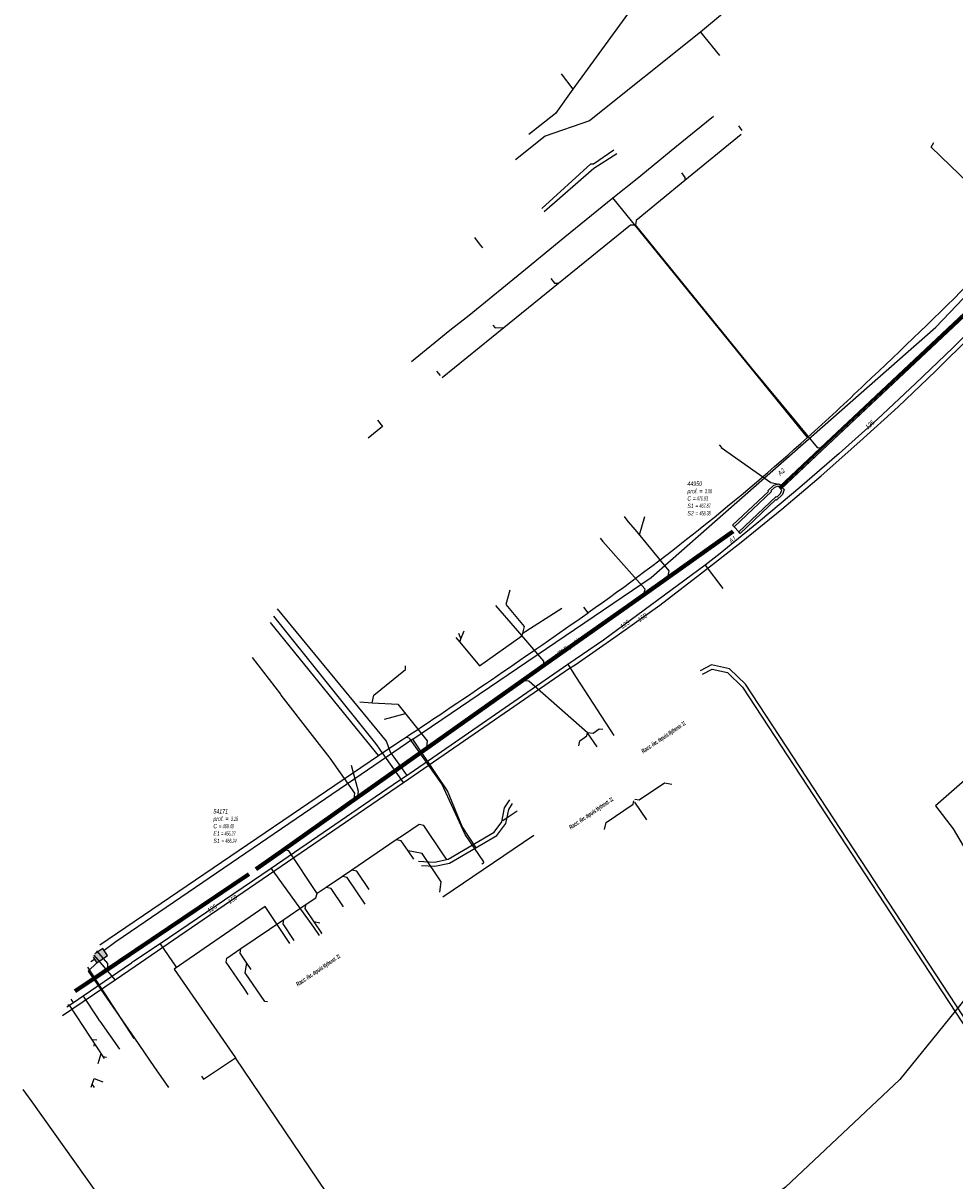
# Model space of a CAD drawing. Header units: metres. Extents: x 2695563 to 2696938, y 1260544 to 1262032.
# Tile 142 of 256: x 2695822 to 2695931, y 1261452 to 1261587. Entities that reach past the tile are written whole.
import ezdxf

# ---------------------------------------------------------------- set-up
doc = ezdxf.new("R2010")
doc.units = ezdxf.units.M
doc.header["$LTSCALE"] = 100
doc.linetypes.add('AUSGEZOGEN', pattern=[0])
doc.linetypes.add('STRICHLINIE2_S3', pattern=[0.25, 0.15, -0.1])
for name, color, linetype in [('CAD_Cadastre des conduites_Ouvrage_Conduite', 200, 'AUSGEZOGEN'), ('Eau portable_Cadastre des conduites_Conduite', 171, 'AUSGEZOGEN'), ('Eau potable_Cadastre des conduites_Conduite_Texte', 171, 'AUSGEZOGEN'), ('EU_Cadastre des conduites', 24, 'AUSGEZOGEN'), ('EU_Cadastre des conduites – Texte', 7, 'AUSGEZOGEN'), ('EU_Cadastre des conduites_Regard normalisé – Texte', 24, 'AUSGEZOGEN'), ('EU_Cadastre des conduites_Regard – Ligne de détail', 24, 'AUSGEZOGEN'), ('EU_Cadastre des conduites_Texte entrée-sortie', 24, 'AUSGEZOGEN'), ('Gaz_Cadastre des conduites_Conduite', 32, 'AUSGEZOGEN'), ('Gaz_Cadastre des conduites_Conduite_Texte', 32, 'AUSGEZOGEN'), ('Réseau électrique_Cadastre des conduite_Texte libre_Texte', 1, 'AUSGEZOGEN'), ('Réseau électrique_Cadastre des conduite_Tronçon de tracé', 1, 'AUSGEZOGEN'), ('TV_Cadastre des conduites_CONDUITE', 92, 'AUSGEZOGEN'), ('Télécommunications_SW_Cadastre des conduites_Bord du tracé', 94, 'AUSGEZOGEN'), ('Télécommunications_SW_Cadastre des conduites_Ouvrage', 94, 'AUSGEZOGEN')]:
    doc.layers.add(name, color=color, linetype=linetype)
doc.styles.add('ARIAL', font='arial.ttf')
doc.styles.add('ARIALNARROW', font='ARIALN.TTF')

# ---------------------------------------------------------------- blocks, each defined once
blk = doc.blocks.new('COMPLEXOBJECT_2304')
at = {"layer": 'Réseau électrique_Cadastre des conduite_Tronçon de tracé', "color": 1, "linetype": 'AUSGEZOGEN', "transparency": 33554687}
blk.add_line((5874.93, 11489.56), (5875.12, 11489.68), dxfattribs=at)
blk.add_lwpolyline([(5875.15, 11489.82), (5873.01, 11492.98), (5870.25, 11498.91), (5866.58, 11504.1)], dxfattribs=at)
for centre, radius, start, end in [((5866.17, 11503.8), 0.514, 36.5866, 109.9077), ((5875.06, 11489.76), 0.0995, 305.6957, 34.4315)]:
    blk.add_arc(centre, radius, start, end, dxfattribs=at)

msp = doc.modelspace()

# ---------------------------------------------------------------- hatches: boundary and pattern name
at = {"layer": 'Télécommunications_SW_Cadastre des conduites_Ouvrage', "transparency": 33554687}
msp.add_hatch(color=7, dxfattribs=at).paths.add_polyline_path([(2695832.24, 1261478.67), (2695831.68, 1261479.5), (2695830.44, 1261478.65), (2695831, 1261477.82)])

# ---------------------------------------------------------------- linework, layer by layer
at = {"layer": 'CAD_Cadastre des conduites_Ouvrage_Conduite', "color": 200, "linetype": 'AUSGEZOGEN', "transparency": 33554687}
for points in [[(2695943.77, 1261455.36), (2695937.59, 1261463.2), (2695906.69, 1261510.33), (2695904.82, 1261512.14), (2695902.71, 1261512.61), (2695901.39, 1261511.92)], [(2695901.67, 1261511.5), (2695902.78, 1261512.08), (2695904.57, 1261511.69), (2695906.31, 1261510.01), (2695937.18, 1261462.91), (2695943.39, 1261455.03)], [(2695868.51, 1261489.71), (2695870.39, 1261489.59), (2695871.97, 1261489.92), (2695877.33, 1261493.06), (2695878.25, 1261494.3), (2695878.57, 1261495.9), (2695879.17, 1261496.86)], [(2695868.87, 1261489.18), (2695870.43, 1261489.09), (2695872.15, 1261489.45), (2695877.67, 1261492.68), (2695878.72, 1261494.09), (2695879.04, 1261495.71), (2695879.48, 1261496.41)]]:
    msp.add_lwpolyline(points, dxfattribs=at)
at = {"layer": 'Eau portable_Cadastre des conduites_Conduite', "color": 7, "linetype": 'AUSGEZOGEN', "transparency": 33554687}
for p, q in [((2695901.97, 1261524.22), (2695904.04, 1261521.53)), ((2695838.37, 1261480.05), (2695840.24, 1261477.33))]:
    msp.add_line(p, q, dxfattribs=at)
for points in [[(2695882.9, 1261565.85), (2695888.64, 1261571.09), (2695888.94, 1261571.07), (2695891.32, 1261572.69)], [(2695933.62, 1261552.39), (2695930.85, 1261549.61), (2695926.5, 1261545.42), (2695922.06, 1261541.28), (2695917.59, 1261537.25), (2695913.03, 1261533.3), (2695908.44, 1261529.44), (2695903.73, 1261525.6), (2695901.97, 1261524.22), (2695890.1, 1261515.49), (2695885.96, 1261512.63), (2695867.53, 1261499.92), (2695867.19, 1261499.69), (2695866.19, 1261499.01), (2695851.31, 1261488.85), (2695838.37, 1261480.05), (2695835.28, 1261477.98), (2695835.03, 1261477.81)], [(2695865.33, 1261502.31), (2695865.22, 1261502.47), (2695864.77, 1261503.69), (2695852.08, 1261519.12)], [(2695885.96, 1261512.63), (2695886.06, 1261512.48), (2695886.93, 1261511.12), (2695891.31, 1261504.35)], [(2695867.19, 1261499.69), (2695866.93, 1261500.07), (2695866.64, 1261500.47), (2695865.69, 1261501.81), (2695865.46, 1261502.14), (2695865.33, 1261502.31)], [(2695851.31, 1261488.85), (2695851.42, 1261488.7), (2695852.02, 1261487.86), (2695856.25, 1261481.97), (2695856.93, 1261481.01)], [(2695827.5, 1261472.7), (2695828.25, 1261473.21), (2695829.37, 1261473.98), (2695835.03, 1261477.81)], [(2695828.25, 1261473.21), (2695828.14, 1261473.36), (2695827.97, 1261473.59)], [(2695829.37, 1261473.98), (2695829.47, 1261473.83), (2695831.07, 1261471.41), (2695831.26, 1261471.11)], [(2695831.26, 1261471.11), (2695831.32, 1261471.03), (2695833.62, 1261467.77)]]:
    msp.add_lwpolyline(points, dxfattribs=at)
at = {"layer": 'EU_Cadastre des conduites', "color": 24, "linetype": 'AUSGEZOGEN', "transparency": 33554687}
for p, q in [((2695905.86, 1261575.52), (2695906.25, 1261574.98)), ((2695870.6, 1261546.89), (2695871.04, 1261546.38)), ((2695864.32, 1261540.43), (2695862.64, 1261539.07)), ((2695863.75, 1261541.16), (2695864.32, 1261540.43)), ((2695903.6, 1261538.29), (2695903.86, 1261537.98)), ((2695892.52, 1261529.9), (2695892.94, 1261529.33)), ((2695894.88, 1261529.86), (2695894.25, 1261527.75)), ((2695892.94, 1261529.33), (2695893.78, 1261528.36)), ((2695889.7, 1261527.39), (2695890.02, 1261527)), ((2695879.17, 1261521.31), (2695878.71, 1261519.64)), ((2695877.49, 1261519.54), (2695879.78, 1261516.9)), ((2695885.24, 1261519.18), (2695880.63, 1261516.23)), ((2695873.17, 1261516.28), (2695873.45, 1261515.64)), ((2695879.78, 1261516.9), (2695880.31, 1261516.29)), ((2695872.89, 1261515.79), (2695873.34, 1261515.25)), ((2695875.63, 1261512.48), (2695880.57, 1261515.99)), ((2695849.09, 1261513.47), (2695852.41, 1261509.18)), ((2695861.69, 1261508.27), (2695863.11, 1261508.18)), ((2695864.53, 1261506.25), (2695866.98, 1261506.92)), ((2695889.36, 1261503.03), (2695888.25, 1261504.67)), ((2695895.14, 1261494.53), (2695893.75, 1261496.58)), ((2695878.37, 1261494.44), (2695878.99, 1261494.86)), ((2695878.99, 1261494.86), (2695880.04, 1261495.58)), ((2695871.81, 1261489.89), (2695871.37, 1261490.53)), ((2695857, 1261482.47), (2695856.35, 1261482.61)), ((2695848.65, 1261474.13), (2695848.21, 1261474.78)), ((2695830.98, 1261468.82), (2695830.43, 1261468.85)), ((2695830.66, 1261468.11), (2695830.71, 1261468.43)), ((2695831.12, 1261466.09), (2695831.47, 1261467.26)), ((2695832.12, 1261466.79), (2695831.75, 1261466.84)), ((2695830.32, 1261463.31), (2695830.66, 1261464.33)), ((2695830.71, 1261463.27), (2695830.44, 1261463.68)), ((2695830.66, 1261464.33), (2695831.7, 1261463.95))]:
    msp.add_line(p, q, dxfattribs=at)
at = {"layer": 'EU_Cadastre des conduites', "linetype": 'AUSGEZOGEN', "transparency": 33554687}
for p, q in [((2695915.4, 1261537.89), (2695954.86, 1261575.07)), ((2695915.41, 1261537.87), (2695954.87, 1261575.06)), ((2695915.43, 1261537.86), (2695954.89, 1261575.04)), ((2695915.61, 1261537.67), (2695955.06, 1261574.85)), ((2695915.62, 1261537.65), (2695955.08, 1261574.84)), ((2695915.63, 1261537.64), (2695955.09, 1261574.82)), ((2695910.58, 1261533.34), (2695915.4, 1261537.89)), ((2695910.59, 1261533.33), (2695915.41, 1261537.87)), ((2695910.61, 1261533.31), (2695915.43, 1261537.86)), ((2695910.78, 1261533.13), (2695915.61, 1261537.67)), ((2695910.8, 1261533.11), (2695915.62, 1261537.65)), ((2695910.81, 1261533.1), (2695915.63, 1261537.64)), ((2695905.11, 1261528.29), (2695904.87, 1261528.11)), ((2695905.12, 1261528.27), (2695904.88, 1261528.1)), ((2695904.87, 1261528.11), (2695897.48, 1261522.88)), ((2695904.88, 1261528.1), (2695897.5, 1261522.86)), ((2695904.9, 1261528.08), (2695897.51, 1261522.85)), ((2695905.05, 1261527.87), (2695897.66, 1261522.63)), ((2695905.06, 1261527.85), (2695897.67, 1261522.62)), ((2695905.07, 1261527.84), (2695897.68, 1261522.6)), ((2695905.13, 1261528.26), (2695904.9, 1261528.08)), ((2695905.29, 1261528.04), (2695905.05, 1261527.87)), ((2695905.3, 1261528.03), (2695905.06, 1261527.85)), ((2695905.31, 1261528.01), (2695905.07, 1261527.84)), ((2695897.48, 1261522.88), (2695894.64, 1261520.86)), ((2695897.5, 1261522.86), (2695894.65, 1261520.85)), ((2695897.51, 1261522.85), (2695894.66, 1261520.83)), ((2695897.66, 1261522.63), (2695894.81, 1261520.62)), ((2695897.67, 1261522.62), (2695894.82, 1261520.6)), ((2695897.68, 1261522.6), (2695894.83, 1261520.59)), ((2695894.64, 1261520.86), (2695882.8, 1261512.48)), ((2695894.65, 1261520.85), (2695882.82, 1261512.47)), ((2695894.66, 1261520.83), (2695882.83, 1261512.45)), ((2695894.81, 1261520.62), (2695882.98, 1261512.24)), ((2695894.82, 1261520.6), (2695882.99, 1261512.22)), ((2695894.83, 1261520.59), (2695883, 1261512.2)), ((2695882.35, 1261512.16), (2695861.93, 1261497.7)), ((2695882.37, 1261512.15), (2695861.95, 1261497.68)), ((2695882.38, 1261512.13), (2695861.96, 1261497.67)), ((2695882.8, 1261512.48), (2695882.35, 1261512.16)), ((2695882.82, 1261512.47), (2695882.37, 1261512.15)), ((2695882.83, 1261512.45), (2695882.38, 1261512.13)), ((2695882.98, 1261512.24), (2695882.53, 1261511.92)), ((2695882.99, 1261512.22), (2695882.54, 1261511.9)), ((2695883, 1261512.2), (2695882.55, 1261511.89)), ((2695882.53, 1261511.92), (2695862.11, 1261497.45)), ((2695882.54, 1261511.9), (2695862.12, 1261497.44)), ((2695882.55, 1261511.89), (2695862.13, 1261497.42)), ((2695861.43, 1261497.34), (2695852.56, 1261491.06)), ((2695861.45, 1261497.33), (2695852.57, 1261491.04)), ((2695861.46, 1261497.31), (2695852.59, 1261491.03)), ((2695861.93, 1261497.7), (2695861.43, 1261497.34)), ((2695861.95, 1261497.68), (2695861.45, 1261497.33)), ((2695861.96, 1261497.67), (2695861.46, 1261497.31)), ((2695862.11, 1261497.45), (2695861.61, 1261497.1)), ((2695862.12, 1261497.44), (2695861.62, 1261497.08)), ((2695862.13, 1261497.42), (2695861.63, 1261497.07)), ((2695861.61, 1261497.1), (2695852.74, 1261490.82)), ((2695861.62, 1261497.08), (2695852.75, 1261490.8)), ((2695861.63, 1261497.07), (2695852.76, 1261490.78)), ((2695852.56, 1261491.06), (2695849.47, 1261488.87)), ((2695852.57, 1261491.04), (2695849.48, 1261488.86)), ((2695852.59, 1261491.03), (2695849.49, 1261488.84)), ((2695852.74, 1261490.82), (2695849.64, 1261488.63)), ((2695852.75, 1261490.8), (2695849.65, 1261488.61)), ((2695852.76, 1261490.78), (2695849.66, 1261488.59)), ((2695848.63, 1261488.29), (2695831.62, 1261476.83)), ((2695848.64, 1261488.28), (2695831.63, 1261476.82)), ((2695848.65, 1261488.26), (2695831.64, 1261476.8)), ((2695848.79, 1261488.05), (2695831.78, 1261476.58)), ((2695848.8, 1261488.03), (2695831.79, 1261476.57)), ((2695848.81, 1261488.01), (2695831.8, 1261476.55)), ((2695831.62, 1261476.83), (2695828.35, 1261474.63)), ((2695831.63, 1261476.82), (2695828.36, 1261474.62)), ((2695831.64, 1261476.8), (2695828.37, 1261474.6)), ((2695831.78, 1261476.58), (2695828.52, 1261474.38)), ((2695831.79, 1261476.57), (2695828.53, 1261474.37)), ((2695831.8, 1261476.55), (2695828.54, 1261474.35))]:
    msp.add_line(p, q, dxfattribs=at)
at = {"layer": 'EU_Cadastre des conduites', "color": 255, "transparency": 33554687}
for p, q in [((2695915.52, 1261537.76), (2695954.98, 1261574.95)), ((2695910.69, 1261533.22), (2695915.52, 1261537.76)), ((2695904.97, 1261527.98), (2695897.58, 1261522.74)), ((2695905.21, 1261528.15), (2695904.97, 1261527.98)), ((2695897.58, 1261522.74), (2695894.74, 1261520.73)), ((2695894.74, 1261520.73), (2695882.9, 1261512.34)), ((2695882.9, 1261512.34), (2695882.45, 1261512.02)), ((2695882.45, 1261512.02), (2695862.03, 1261497.56)), ((2695861.53, 1261497.21), (2695852.66, 1261490.92)), ((2695862.03, 1261497.56), (2695861.53, 1261497.21)), ((2695852.66, 1261490.92), (2695849.56, 1261488.73)), ((2695848.72, 1261488.15), (2695831.71, 1261476.69)), ((2695831.71, 1261476.69), (2695828.44, 1261474.49))]:
    msp.add_line(p, q, dxfattribs=at)
at = {"layer": 'EU_Cadastre des conduites', "color": 24, "linetype": 'AUSGEZOGEN', "transparency": 33554687}
for points in [[(2695906.17, 1261574.49), (2695899.58, 1261569.11), (2695893.91, 1261564.47), (2695893.82, 1261563.94)], [(2695899.19, 1261570.01), (2695899.59, 1261569.47), (2695899.58, 1261569.11)], [(2695871.28, 1261546.14), (2695878.48, 1261551.99), (2695884.87, 1261557.16), (2695893.24, 1261563.96), (2695893.82, 1261563.94)], [(2695893.81, 1261563.95), (2695907.34, 1261547.27), (2695912.45, 1261541.07)], [(2695883.95, 1261557.68), (2695884.4, 1261557.13), (2695884.87, 1261557.16)], [(2695877.2, 1261552.24), (2695877.46, 1261551.95), (2695878.48, 1261551.99)], [(2695912.45, 1261541.07), (2695915.02, 1261537.96), (2695915.65, 1261537.93)], [(2695903.85, 1261537.98), (2695909.63, 1261533.89), (2695910.9, 1261533.61)], [(2695893.78, 1261528.36), (2695897.74, 1261523.58), (2695897.62, 1261522.98)], [(2695890.03, 1261527.01), (2695894.92, 1261521.48), (2695894.8, 1261520.98)], [(2695878.71, 1261519.64), (2695880.83, 1261517.08), (2695880.57, 1261515.99)], [(2695873.82, 1261516.55), (2695873.39, 1261515.5), (2695873.34, 1261515.25), (2695875.63, 1261512.48)], [(2695880.31, 1261516.29), (2695883.12, 1261513.04), (2695883.09, 1261512.66)], [(2695863.11, 1261508.18), (2695863.32, 1261509.08), (2695866.99, 1261512.06), (2695866.98, 1261512.48)], [(2695888.25, 1261504.67), (2695881.4, 1261510.7), (2695880.9, 1261510.75)], [(2695852.41, 1261509.18), (2695852.47, 1261509.07), (2695856.12, 1261504.37), (2695858.18, 1261501.7)], [(2695863.11, 1261508.18), (2695866.11, 1261508.01), (2695869.54, 1261503.72), (2695869.46, 1261503.01)], [(2695887.24, 1261503.15), (2695887.35, 1261503.75), (2695888.14, 1261504.32), (2695888.25, 1261504.67)], [(2695890.02, 1261505.06), (2695889.61, 1261505.08), (2695888.91, 1261504.58), (2695888.25, 1261504.67)], [(2695858.18, 1261501.7), (2695861.06, 1261497.61), (2695860.98, 1261497)], [(2695860.64, 1261500.88), (2695861.46, 1261497.85), (2695861.4, 1261497.29)], [(2695898.07, 1261498.65), (2695897.22, 1261498.81), (2695894.26, 1261496.8), (2695893.76, 1261496.89)], [(2695890.23, 1261493.37), (2695890.4, 1261494.19), (2695893.56, 1261496.33), (2695893.63, 1261496.75)], [(2695871.37, 1261490.53), (2695869.12, 1261493.84), (2695868.59, 1261493.98), (2695866.75, 1261492.73)], [(2695866.75, 1261492.73), (2695865.92, 1261492.17), (2695860.73, 1261488.64), (2695859.65, 1261487.9), (2695857.76, 1261486.62), (2695856.7, 1261485.9)], [(2695867.96, 1261489.93), (2695867.31, 1261490.88), (2695866.51, 1261492.06), (2695865.92, 1261492.17)], [(2695856.7, 1261485.9), (2695853.37, 1261490.88), (2695853, 1261490.98)], [(2695870.99, 1261486.06), (2695871.18, 1261487.28), (2695868.93, 1261490.59), (2695867.31, 1261490.88)], [(2695862.31, 1261484.67), (2695860.2, 1261487.77), (2695859.65, 1261487.9)], [(2695862.76, 1261486.39), (2695861.31, 1261488.52), (2695860.73, 1261488.64)], [(2695859.77, 1261484.35), (2695858.32, 1261486.49), (2695857.76, 1261486.62)], [(2695846.79, 1261478.79), (2695847.79, 1261479.48), (2695852.81, 1261482.89), (2695855.42, 1261484.66), (2695856.54, 1261485.43), (2695856.7, 1261485.9)], [(2695857.2, 1261481.2), (2695857.24, 1261481.3), (2695856.35, 1261482.61), (2695855.3, 1261484.15), (2695855.42, 1261484.66)], [(2695854.02, 1261480.45), (2695852.71, 1261482.38), (2695852.81, 1261482.89)], [(2695830.94, 1261479.21), (2695832.24, 1261477.76), (2695832.22, 1261477.21)], [(2695848.21, 1261474.78), (2695846.09, 1261477.89), (2695846.17, 1261478.37), (2695846.79, 1261478.79)], [(2695849, 1261477.03), (2695848.5, 1261477.78), (2695847.69, 1261478.97), (2695847.79, 1261479.48)], [(2695850.88, 1261473.27), (2695850.57, 1261473.3), (2695848.28, 1261476.66), (2695848.5, 1261477.78)], [(2695831.87, 1261466.65), (2695827.8, 1261472.87), (2695827.59, 1261472.88)]]:
    msp.add_lwpolyline(points, dxfattribs=at)
at = {"layer": 'EU_Cadastre des conduites_Regard – Ligne de détail', "color": 24, "linetype": 'STRICHLINIE2_S3', "transparency": 33554687}
for p, q in [((2695909.96, 1261533.56), (2695910.57, 1261533.72)), ((2695910.57, 1261533.72), (2695911.19, 1261533.06)), ((2695909.34, 1261532.84), (2695905.15, 1261528.89)), ((2695909.69, 1261532.82), (2695905.33, 1261528.71)), ((2695909.96, 1261533.56), (2695909.27, 1261532.91)), ((2695909.27, 1261532.91), (2695909.34, 1261532.84)), ((2695910.06, 1261533.31), (2695909.62, 1261532.9)), ((2695909.62, 1261532.9), (2695909.69, 1261532.82)), ((2695910.49, 1261533.44), (2695910.06, 1261533.31)), ((2695910.99, 1261532.47), (2695910.3, 1261531.82)), ((2695910.31, 1261532.17), (2695910.75, 1261532.58)), ((2695910.9, 1261533), (2695910.49, 1261533.44)), ((2695910.75, 1261532.58), (2695910.9, 1261533)), ((2695911.19, 1261533.06), (2695910.99, 1261532.47)), ((2695905.88, 1261528.13), (2695910.24, 1261532.24)), ((2695910.23, 1261531.89), (2695906.05, 1261527.95)), ((2695910.3, 1261531.82), (2695910.23, 1261531.89)), ((2695910.24, 1261532.24), (2695910.31, 1261532.17)), ((2695905.33, 1261528.71), (2695905.15, 1261528.89)), ((2695905.88, 1261528.13), (2695905.33, 1261528.71)), ((2695906.05, 1261527.95), (2695905.88, 1261528.13))]:
    msp.add_line(p, q, dxfattribs=at)
at = {"layer": 'Gaz_Cadastre des conduites_Conduite', "color": 32, "linetype": 'AUSGEZOGEN', "transparency": 33554687}
for points in [[(2695883.19, 1261565.51), (2695888.97, 1261570.56), (2695891.64, 1261572.29)], [(2695835.44, 1261477.42), (2695840.56, 1261480.95), (2695866.77, 1261498.88), (2695886.15, 1261512.21), (2695886.78, 1261512.62), (2695891.7, 1261516.04), (2695896.69, 1261519.58), (2695901.44, 1261523.22), (2695906.18, 1261526.9), (2695910.93, 1261530.78), (2695915.51, 1261534.66), (2695920.03, 1261538.65), (2695924.47, 1261542.71), (2695928.83, 1261546.88), (2695933.12, 1261551.1), (2695933.67, 1261551.73)], [(2695864.29, 1261502.36), (2695864.07, 1261502.66), (2695863.84, 1261502.99), (2695863.72, 1261503.16), (2695863.54, 1261503.41), (2695851.63, 1261518.28)], [(2695866.77, 1261498.88), (2695864.59, 1261501.94), (2695864.4, 1261502.2), (2695864.29, 1261502.36)], [(2695833.12, 1261475.85), (2695832.96, 1261476.04), (2695830.69, 1261478.74)], [(2695826.96, 1261471.69), (2695833.12, 1261475.85), (2695835.44, 1261477.42)]]:
    msp.add_lwpolyline(points, dxfattribs=at)
at = {"layer": 'Réseau électrique_Cadastre des conduite_Tronçon de tracé', "color": 1, "linetype": 'AUSGEZOGEN', "transparency": 33554687}
for p, q in [((2695898.44, 1261572.99), (2695902.95, 1261576.64)), ((2695894.02, 1261569.37), (2695898.44, 1261572.99)), ((2695891.21, 1261567.09), (2695894.02, 1261569.37)), ((2695885.6, 1261562.55), (2695891.21, 1261567.09)), ((2695913.9, 1261539.12), (2695891.21, 1261567.09)), ((2695881, 1261558.79), (2695885.6, 1261562.55)), ((2695874.41, 1261553.43), (2695881, 1261558.79)), ((2695888.3, 1261518.69), (2695887.79, 1261519.34)), ((2695866.46, 1261503.77), (2695866.96, 1261504.09)), ((2695863.83, 1261502.03), (2695866.46, 1261503.77)), ((2695831.33, 1261479.94), (2695863.83, 1261502.03)), ((2695835.35, 1261469.01), (2695829.94, 1261477.31)), ((2695823.44, 1261461.59), (2695822.39, 1261463.05)), ((2695845.49, 1261430.72), (2695823.44, 1261461.59))]:
    msp.add_line(p, q, dxfattribs=at)
for points in [[(2695867.68, 1261547.99), (2695872.18, 1261551.66), (2695874.41, 1261553.43)], [(2695863.83, 1261502.03), (2695860.26, 1261506.42), (2695851.24, 1261517.55)]]:
    msp.add_lwpolyline(points, dxfattribs=at)
for centre, radius, start, end in [((2695570.05, 1261919.82), 512.94, 313.1115, 317.0801), ((2695732.03, 1261741.44), 272.04, 311.952, 313.8818), ((2695728.21, 1261745.43), 277.56, 305.225, 311.9892), ((2695367.09, 1262257.89), 904.48, 303.54985, 305.18755)]:
    msp.add_arc(centre, radius, start, end, dxfattribs=at)
at = {"layer": 'TV_Cadastre des conduites_CONDUITE', "color": 92, "linetype": 'AUSGEZOGEN', "transparency": 33554687}
for p, q in [((2695909.2, 1261592.93), (2695901.44, 1261586.44)), ((2695901.44, 1261586.44), (2695903.65, 1261583.7)), ((2695871.35, 1261485.53), (2695881.98, 1261492.73))]:
    msp.add_line(p, q, dxfattribs=at)
for points in [[(2695901.44, 1261586.44), (2695888.48, 1261576.09), (2695883.29, 1261574.31), (2695879.84, 1261571.55)], [(2695959.53, 1261584.36), (2695939.41, 1261562.32), (2695928.35, 1261573.03), (2695928.63, 1261573.57)], [(2696007.58, 1261563.91), (2696001.72, 1261556.41), (2695985.19, 1261539.9), (2695967.37, 1261526.01), (2695949.46, 1261514.32), (2695947.62, 1261512.59), (2695928.84, 1261496.14), (2695930.92, 1261493.48), (2695938.24, 1261480.99)], [(2695875.04, 1261562.48), (2695875.6, 1261561.75), (2695876, 1261561.25)], [(2695853.5, 1261480.09), (2695850.61, 1261484.39), (2695840.02, 1261477.07), (2695847.17, 1261466.74)], [(2695938.24, 1261480.99), (2695924.68, 1261464.23), (2695911.34, 1261451.63), (2695903.9, 1261446.22)], [(2695837.79, 1261424.92), (2695843.17, 1261428.43), (2695847.27, 1261431.99), (2695862.73, 1261438.79), (2695863.55, 1261442.51), (2695847.17, 1261466.74)], [(2695843.2, 1261464.6), (2695843.42, 1261464.26), (2695847.17, 1261466.74)]]:
    msp.add_lwpolyline(points, dxfattribs=at)
at = {"layer": 'Télécommunications_SW_Cadastre des conduites_Bord du tracé', "color": 94, "linetype": 'AUSGEZOGEN', "transparency": 33554687}
for p, q in [((2695885.15, 1261581.57), (2695886.54, 1261579.78)), ((2695830.72, 1261478.23), (2695830.27, 1261477.93))]:
    msp.add_line(p, q, dxfattribs=at)
for points in [[(2695900.74, 1261599.04), (2695899.08, 1261597.07), (2695886.54, 1261579.78)], [(2695867.86, 1261503.92), (2695895.65, 1261522.78), (2695928.88, 1261552.01), (2695953.04, 1261577.33), (2695957.26, 1261581.59), (2695958.79, 1261587.38)], [(2695886.54, 1261579.78), (2695884.49, 1261576.95), (2695881.4, 1261574.5)], [(2695867.86, 1261503.92), (2695861.84, 1261499.81), (2695833.19, 1261480.28), (2695831.83, 1261479.26)], [(2695875.25, 1261491.23), (2695873.63, 1261493.72), (2695871.91, 1261497.91), (2695870.63, 1261499.81), (2695867.86, 1261503.92)], [(2695830.99, 1261477.84), (2695829.98, 1261476.84), (2695835.38, 1261469.03), (2695837.65, 1261465.74), (2695839.35, 1261463.27)]]:
    msp.add_lwpolyline(points, dxfattribs=at)
at = {"layer": 'Télécommunications_SW_Cadastre des conduites_Ouvrage', "color": 94, "transparency": 33554687}
for points in [[(2695830.55, 1261478.48), (2695831, 1261477.82), (2695832.24, 1261478.67)], [(2695832.24, 1261478.67), (2695831.68, 1261479.5), (2695830.76, 1261478.87)]]:
    msp.add_lwpolyline(points, dxfattribs=at)

# ---------------------------------------------------------------- block references
at = {"layer": 'Réseau électrique_Cadastre des conduite_Tronçon de tracé', "color": 1, "linetype": 'AUSGEZOGEN', "lineweight": -3, "transparency": 33554687}
msp.add_blockref('COMPLEXOBJECT_2304', (2690000.97, 1249999.81), dxfattribs=at)

# ---------------------------------------------------------------- texts
at = {"layer": 'Eau potable_Cadastre des conduites_Conduite_Texte', "color": 7, "transparency": 33554687, "char_height": 0.5543, "width": 1.1001, "attachment_point": 5, "style": 'ARIAL'}
for insert, rotation in [((2695921.18, 1261540.63), 42.0561), ((2695892.6, 1261517.31), 34.5114), ((2695844.43, 1261484.16), 34.2207)]:
    msp.add_mtext('\\A1;{\\fArial|i1|b0;\\H0.554263;\\W0.700000;\\C7;125}\\P', dxfattribs=dict(at, insert=insert, rotation=rotation))
at = {"layer": 'EU_Cadastre des conduites – Texte', "color": 24, "transparency": 33554687, "insert": (2695886.08, 1261514.63), "char_height": 0.5571, "width": 6, "attachment_point": 5, "rotation": 34.7634, "style": 'ARIAL'}
msp.add_mtext('\\A1;{\\fArial|b0|i1|c0|p34;\\W0.7;< \\W0.49;300 Tuyau béton}', dxfattribs=at)
at = {"layer": 'EU_Cadastre des conduites_Regard normalisé – Texte', "color": 24, "transparency": 33554687, "char_height": 0.5064, "attachment_point": 1, "line_spacing_factor": 1.024096, "style": 'ARIAL'}
for s, insert, width in [('\\A1;{\\fArial|b0|i1|c0|p34;\\W0.69641;44950}\\P{\\fArial|b0|i1|c0|p34;\\H0.99721x;\\W0.69641;prof. = \\W0.48749; 3.06}\\P{\\fArial|b0|i1|c0|p34;\\H0.99721x;\\W0.69641;C =\\W0.48749; 470.93}\\P{\\fArial|b0|i1|c0|p34;\\H0.99721x;\\W0.69641;S1 =\\W0.48749; 467.87}\\P{\\fArial|b0|i1|c0|p34;\\H0.99721x;\\W0.69641;S2 =\\W0.48749; 468.38}', (2695899.89, 1261534), 2.8459), ('\\A1;{\\fArial|b0|i1|c0|p34;\\W0.69518;54171}\\P{\\fArial|b0|i1|c0|p34;\\H0.99721x;\\W0.69518;prof. = \\W0.48663; 3.16}\\P{\\fArial|b0|i1|c0|p34;\\H0.99721x;\\W0.69518;C =\\W0.48663; 469.40}\\P{\\fArial|b0|i1|c0|p34;\\H0.99721x;\\W0.69518;E1 \\W0.48663;= 466.27}\\P{\\fArial|b0|i1|c0|p34;\\H0.99721x;\\W0.69518;S1 =\\W0.48663; 466.24}', (2695844.58, 1261495.76), 2.8341)]:
    msp.add_mtext(s, dxfattribs=dict(at, insert=insert, width=width))
at = {"layer": 'EU_Cadastre des conduites_Texte entrée-sortie', "color": 24, "transparency": 33554687, "char_height": 0.5571, "attachment_point": 7, "style": 'ARIAL'}
for s, insert, width, rotation in [('\\A1;{\\fArial|i1|b0;\\H0.557054;\\W0.700000;\\C24;A2}\\P', (2695910.74, 1261534.63), 0.8638, 43.3008), ('\\A1;{\\fArial|i1|b0;\\H0.557054;\\W0.700000;\\C24;A1}\\P', (2695905, 1261526.75), 0.8554, 35.3106)]:
    msp.add_mtext(s, dxfattribs=dict(at, insert=insert, width=width, rotation=rotation))
at = {"layer": 'Gaz_Cadastre des conduites_Conduite_Texte', "color": 32, "transparency": 33554687, "char_height": 0.5583, "width": 1.1081, "attachment_point": 5, "style": 'ARIAL'}
for insert, rotation in [((2695894.64, 1261518.12), 35.3529), ((2695846.83, 1261485.23), 34.371)]:
    msp.add_mtext('\\A1;{\\fArial|i1|b0;\\H0.558250;\\W0.700000;\\C32;150}\\P', dxfattribs=dict(at, insert=insert, rotation=rotation))
at = {"layer": 'Réseau électrique_Cadastre des conduite_Texte libre_Texte', "color": 1, "transparency": 33554687, "char_height": 0.5075, "width": 12, "attachment_point": 5, "style": 'ARIALNARROW'}
for insert, rotation in [((2695897.14, 1261504.1), 34.1847), ((2695888.7, 1261495.22), 34.1847), ((2695856.85, 1261476.91), 34.2198)]:
    msp.add_mtext('\\A1;{\\fArial Narrow|b1|i1|c0|p34;\\W0.7;Racc\\W0.49;. élec. dep\\W0.7;uis\\W0.49; Mythenstr. 31}', dxfattribs=dict(at, insert=insert, rotation=rotation))

doc.saveas('drawing.dxf')
